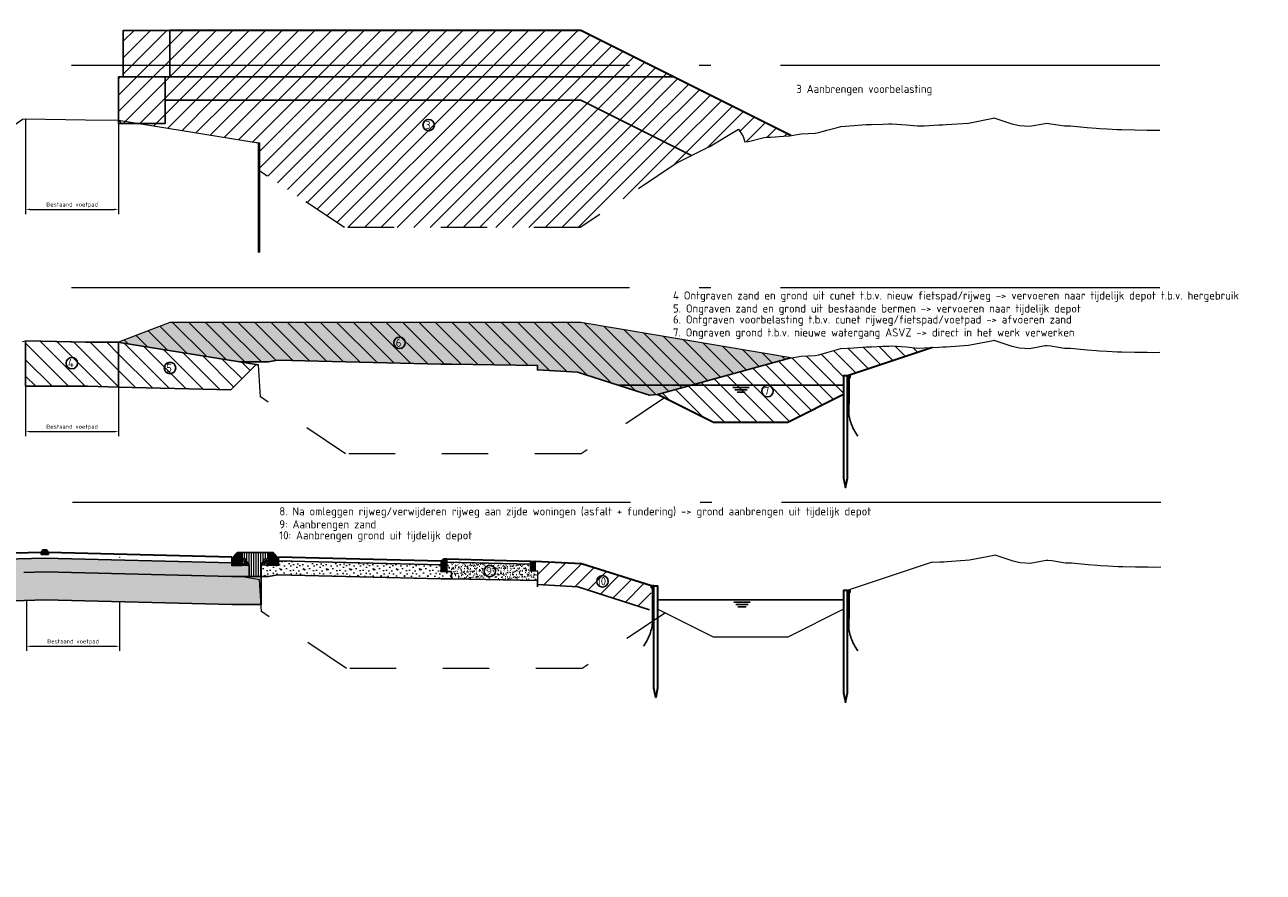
# Model space of a CAD drawing. Header units: metres. Extents: x -1 to 222837, y -2 to 853657.
# Tile 11 of 256: x 111299 to 111325, y 425555 to 425573. Entities that reach past the tile are written whole.
import ezdxf

# ---------------------------------------------------------------- set-up
doc = ezdxf.new("R2010")
doc.units = ezdxf.units.M
doc.header["$XCLIPFRAME"] = 0
for name, pattern in [('1-1', [20, 10, -10]), ('AL-NAP_LIJN', [15.25, 12, -1.5, 0.25, -1.5]), ('HIDDENX2', [19.05, 12.7, -6.35])]:
    doc.linetypes.add(name, pattern=pattern)
for name, color, linetype, lineweight in [('A-TXT-T25', 7, 'Continuous', 25), ('B-ALG', 8, 'Continuous', 5), ('B-ALG_TXT', 8, 'Continuous', 5), ('B-WE-GW-MAAIVELD-GD', 93, 'Continuous', 18), ('N-WE-AM-NAP-G', 7, 'AL-NAP_LIJN', 18), ('N-WE-GK-DAMWAND_Hout-G', 40, 'Continuous', 35), ('N-WE-GK-M', 7, 'Continuous', 18), ('N-WE-GW-BERM-G', 90, 'Continuous', 35), ('N-WE-GW-GROND-WERK-A', 7, 'Continuous', 18), ('N-WE-GW-GROND_TEELAARDE-A', 104, 'Continuous', 18), ('N-WE-GW-WATERGANG-WERK-A', 92, 'Continuous', 18), ('N-WE-VH-VERHARDING_BESTORTING-A', 252, 'Continuous', 18), ('N-WE-VH-VERHARDING_BESTORTING-G', 252, 'Continuous', 35), ('N-WE-VH-VERHARDING_BESTORTING-O', 7, 'Continuous', 18), ('N-WE-VH-VERHARDING_FUNDERING-A', 7, 'Continuous', 18)]:
    doc.layers.add(name, color=color, linetype=linetype, lineweight=lineweight)
for name, color, linetype in [('NIEUW', 3, 'Continuous'), ('PR-WATER', 140, 'Continuous'), ('PR-WATER @ 0.05', 140, 'Continuous'), ('X-REF', 7, 'Continuous')]:
    doc.layers.add(name, color=color, linetype=linetype)
doc.styles.add('NLCS-ISO-ANNOTATIEF-T25', font='NLCS-ISO.ttf', dxfattribs={"height": 2.5})
doc.styles.add('NLCS-ISO-M1000-T25', font='NLCS-ISO.ttf')
doc.styles.add('NLCS-ISO-M50-T18', font='NLCS-ISO.ttf')
doc.dimstyles.new('NLCS-M50-T18-PIJL-X_L2_H5', dxfattribs={"dimscale": 0.05, "dimtxt": 1.8, "dimasz": 1.8, "dimexe": 2, "dimexo": 2, "dimgap": 0.7, "dimtad": 1, "dimzin": 0, "dimdsep": 46, "dimtxsty": 'NLCS-ISO-M50-T18', "dimcen": 0, "dimdle": 2, "dimclrd": 256, "dimclre": 256, "dimclrt": 256, "dimadec": 5, "dimazin": 0, "dimtfac": 1, "dimtofl": 0, "dimtmove": 1, "dimatfit": 0, "dimfxl": 2, "dimfxlon": 1, "dimtfillclr": 254, "dimtolj": 1, "dimtzin": 0, "dimlwd": 18, "dimlwe": 18, "dimarcsym": 0})
picture_1 = doc.add_image_def('image1.ecw', size_in_pixel=(400001, 250001))
picture_2 = doc.add_image_def('image2.ecw', size_in_pixel=(120000, 80000))
pattern_1 = [(90, (-128736.483228, -464678.380746), (-0.015875, 2e-18), [])]
pattern_2 = [(45, (111301.63374, 425571.63796), (-0.1767767, 0.1767767), [])]
pattern_3 = [(135, (111300.53374, 425564.972), (-0.176777, -0.176777), [])]

# ---------------------------------------------------------------- blocks, each defined once
blk = doc.blocks.new('RWS band')
at = {"transparency": 33554610}
h = blk.add_hatch(color=8, dxfattribs=at)
h.dxf.hatch_style = 1
h.paths.add_polyline_path([(1717510914.862, -163054387.408), (1717510914.752, -163054387.408), (1717510914.752, -163054387.658), (1717510914.972, -163054387.658), (1717510914.972, -163054387.532)])
at = {"flags": 128}
blk.add_lwpolyline([(1717510914.862, -163054387.408), (1717510914.752, -163054387.408), (1717510914.752, -163054387.658), (1717510914.972, -163054387.658), (1717510914.972, -163054387.532), (1717510914.862, -163054387.408)], dxfattribs=at)
blk = doc.blocks.new('opsluitband 100x200')
at = {"transparency": 33554610}
h = blk.add_hatch(color=8, dxfattribs=at)
h.dxf.hatch_style = 1
h.paths.add_polyline_path([(111221.896, 425865.107), (111221.896, 425864.907), (111221.996, 425864.907), (111221.996, 425865.107)])
at = {"flags": 128}
blk.add_lwpolyline([(111221.896, 425865.107), (111221.896, 425864.907), (111221.996, 425864.907), (111221.996, 425865.107)], close=True, dxfattribs=at)
blk = doc.blocks.new('_DotSmall')
at = {"color": 0, "linetype": 'ByBlock', "const_width": 0.5}
blk.add_lwpolyline([(-0.0625, 0, 1), (0.0625, 0, 1)], format="xyb", close=True, dxfattribs=at)
blk = doc.blocks.new('*D1923')
at = {"layer": 'B-ALG_TXT', "linetype": 'Continuous', "lineweight": 18, "transparency": 16777216}
for p, q in [((111298.555, 425559.495), (111298.555, 425559.295)), ((111300.554, 425559.495), (111300.554, 425559.295)), ((111298.645, 425559.395), (111300.464, 425559.395))]:
    blk.add_line(p, q, dxfattribs=at)
at = {"layer": 'B-ALG_TXT', "transparency": 16777216}
for points in [[(111298.645, 425559.41), (111298.645, 425559.38), (111298.555, 425559.395)], [(111300.464, 425559.41), (111300.464, 425559.38), (111300.554, 425559.395)]]:
    blk.add_solid(points, dxfattribs=at)
at = {"layer": 'Defpoints', "color": 0, "transparency": 16777216}
for p in [(111298.555, 425560.492), (111300.554, 425560.492), (111300.554, 425559.395)]:
    blk.add_point(p, dxfattribs=at)
at = {"layer": 'B-ALG_TXT', "transparency": 16777216, "insert": (111299.555, 425559.488), "char_height": 0.09, "attachment_point": 5, "style": 'NLCS-ISO-M50-T18'}
blk.add_mtext('\\A1;Bestaand voetpad', dxfattribs=at)
blk = doc.blocks.new('betonrug')
at = {"layer": 'N-WE-VH-VERHARDING_BESTORTING-A', "transparency": 33554687}
h = blk.add_hatch(dxfattribs=at)
h.set_pattern_fill('AVH-BESTORTING_01', color=0, scale=0.2, style=0, pattern_type=2)
h.set_pattern_definition([(342.742, (0.48593, 0.19188), (0.05398, 0.09774), [0.027272, -0.109194]), (17.258, (0.381655, 0.22427), (0.05398, 0.09774), [0.027272, -0.16572]), (61.09, (0.4077, 0.23236), (-0.13032, 0.040486), [0.022313, -0.08934]), (118.911, (0.49482, 0.11366), (-0.05398, -0.097741), [0.022313, -0.13559]), (162.742, (0.4077, 0.27143), (-0.05398, -0.09774), [0.027272, -0.109194]), (197.258, (0.381655, 0.279515), (-0.05398, -0.09774), [0.027272, -0.16572]), (241.09, (0.35561, 0.27144), (0.13032, -0.040486), [0.022313, -0.08934]), (298.911, (0.398805, 0.34963), (0.05398, 0.097741), [0.022313, -0.13559]), (342.742, (0.22195, 0.33415), (-0.076339, 0.138224), [0.02434, -0.112122]), (40.852, (0.083255, 0.033712), (0.05398, 0.09774), [0.02447, -0.361913]), (84.587, (0.2637, 0.342937), (-0.022359, 0.2359645), [0.029716, -0.305481]), (118.911, (0.39681, 0.33189), (-0.13032, 0.040486), [0.029575, -0.12833]), (162.742, (0.25221, 0.39841), (0.076339, -0.138224), [0.024484, -0.111975]), (40.852, (0.04842, 0.09649), (0.05398, 0.09774), [0.02441, -0.361972]), (84.587, (0.207564, 0.360196), (-0.05398, -0.0977407), [0.029647, -0.305553]), (298.91, (0.20756, 0.3602), (0.13032, -0.040486), [0.029753, -0.128153]), (26.669, (-0.03792, 0.150362), (-0.1842996, -0.0572553), [0.018275, -0.454613]), (84.587, (0.270667, 0.411262), (-0.05398, -0.0977407), [0.018319, -0.316878]), (131.7624, (0.119717, 0.70595), (-0.2066604, 0.1787101), [0.024466, -0.400428]), (162.74, (-0.03616, 0.19502), (-0.05398, -0.09774), [0.019694, -0.11677]), (26.669, (-0.071317, 0.192646), (-0.1842996, -0.0572553), [0.018297, -0.454591]), (84.587, (0.21905, 0.425375), (-0.05398, -0.0977407), [0.020094, -0.315103]), (131.7624, (0.080352, 0.686162), (-0.2066604, 0.1787101), [0.020994, -0.4039]), (342.742, (0.23303, 0.40972), (0.05398, 0.09774), [0.022313, -0.11415]), (50.2416, (0.25662, 0.217965), (0.053979, 0.097739), [0.021713, -0.688472]), (95.413, (0.270505, 0.234656), (-0.076339, 0.138224), [0.019056, -0.217966]), (150.939, (-0.01429, 0.57056), (-0.1303193, 0.0404858), [0.017556, -0.517047]), (197.258, (0.25336, 0.26215), (0.130319, -0.040485), [0.022316, -0.170672]), (50.2416, (0.217252, 0.237746), (0.053979, 0.097739), [0.023138, -0.687047]), (95.413, (0.21889, 0.22047), (-0.076339, 0.138224), [0.017353, -0.21967]), (150.939, (-0.047686, 0.528278), (-0.1303193, 0.0404858), [0.018788, -0.515816]), (17.258, (0.23531, 0.21134), (-0.13032, 0.040485), [0.022313, -0.170675])])
h.paths.add_polyline_path([(0, 0.15), (0, 0), (0.15, 0), (0.074, 0.134)])
at = {"layer": 'N-WE-VH-VERHARDING_BESTORTING-O', "color": 0}
blk.add_lwpolyline([(0, 0.15), (0, 0), (0.15, 0), (0.074, 0.134)], close=True, dxfattribs=at)
blk = doc.blocks.new('stelspecie')
at = {"layer": 'N-WE-VH-VERHARDING_BESTORTING-A'}
h = blk.add_hatch(dxfattribs=at)
h.set_pattern_fill('ANSI31', color=0, scale=0.005, angle=45, style=0)
h.set_pattern_definition(pattern_1)
h.paths.add_polyline_path([(0, 0), (0.22, 0), (0.22, -0.024), (0, -0.024)])
at = {"layer": 'N-WE-VH-VERHARDING_BESTORTING-G', "color": 0, "flags": 128}
blk.add_lwpolyline([(0, 0), (0.22, 0), (0.22, -0.024), (0, -0.024)], close=True, dxfattribs=at)
blk = doc.blocks.new('stelspecie Rijwielpadband')
at = {"layer": 'N-WE-VH-VERHARDING_BESTORTING-A'}
h = blk.add_hatch(dxfattribs=at)
h.set_pattern_fill('ANSI31', color=0, scale=0.005, angle=45, style=0)
h.set_pattern_definition(pattern_1)
h.paths.add_polyline_path([(0, 0), (0.12, 0), (0.12, -0.024), (0, -0.024)])
at = {"layer": 'N-WE-VH-VERHARDING_BESTORTING-G', "color": 0, "flags": 128}
blk.add_lwpolyline([(0, 0), (0.12, 0), (0.12, -0.024), (0, -0.024)], close=True, dxfattribs=at)
blk = doc.blocks.new('rijwielpadban 40 120x250')
at = {"transparency": 33554610}
h = blk.add_hatch(color=8, dxfattribs=at)
h.dxf.hatch_style = 1
h.paths.add_polyline_path([(0.12, 0), (0.12, 0.2), (0.06, 0.25), (0.04, 0.25), (0, 0.25), (0, 0)])
at = {"flags": 128}
blk.add_lwpolyline([(0.12, 0), (0.12, 0.2), (0.06, 0.25), (0.04, 0.25), (0, 0.25), (0, 0)], close=True, dxfattribs=at)
blk = doc.blocks.new('plakband')
at = {"transparency": 33554610}
h = blk.add_hatch(color=8, dxfattribs=at)
h.dxf.hatch_style = 1
h.paths.add_polyline_path([(-0.08, -0.15), (0.08, -0.15), (0.08, -0.11), (0.04, -0.05), (-0.04, -0.05), (-0.08, -0.11)])
at = {"flags": 128}
blk.add_lwpolyline([(-0.08, -0.15), (0.08, -0.15), (0.08, -0.11), (0.04, -0.05), (-0.04, -0.05), (-0.08, -0.11)], close=True, dxfattribs=at)
blk = doc.blocks.new('beschoeiing')
at = {"layer": 'N-WE-GK-DAMWAND_Hout-G', "flags": 128}
for points in [[(115181.26, 427398.829), (115181.26, 427398.979), (115181.23, 427398.979), (115181.23, 427398.829)], [(115181.34, 427396.779), (115181.3, 427396.579), (115181.26, 427396.779), (115181.26, 427398.979), (115181.34, 427398.979)], [(115181.26, 427398.679), (115181.26, 427398.829), (115181.23, 427398.829), (115181.23, 427398.679)], [(115181.26, 427398.529), (115181.26, 427398.679), (115181.23, 427398.679), (115181.23, 427398.529)], [(115181.26, 427398.379), (115181.26, 427398.529), (115181.23, 427398.529), (115181.23, 427398.379)]]:
    blk.add_lwpolyline(points, close=True, dxfattribs=at)
at = {"layer": 'NIEUW', "linetype": 'HIDDENX2', "ltscale": 0.5}
blk.add_lwpolyline([(115181.23, 427398.962), (115181.23, 427398.939), (115181.2, 427398.939), (115181.2, 427398.979), (115181.23, 427398.979), (115181.23, 427398.179, -0.131764), (115181.036, 427397.686)], format="xyb", dxfattribs=at)
blk = doc.blocks.new('BESCHOEIING1')
blk.add_blockref('beschoeiing', (-3940.745, -1556.733))
blk = doc.blocks.new('*D1948')
at = {"layer": 'B-ALG_TXT', "linetype": 'Continuous', "lineweight": 18, "transparency": 16777216}
for p, q in [((111298.535, 425568.89), (111298.535, 425568.69)), ((111300.534, 425568.89), (111300.534, 425568.69)), ((111298.625, 425568.79), (111300.444, 425568.79))]:
    blk.add_line(p, q, dxfattribs=at)
at = {"layer": 'B-ALG_TXT', "transparency": 16777216}
for points in [[(111298.625, 425568.805), (111298.625, 425568.775), (111298.535, 425568.79)], [(111300.444, 425568.805), (111300.444, 425568.775), (111300.534, 425568.79)]]:
    blk.add_solid(points, dxfattribs=at)
at = {"layer": 'Defpoints', "color": 0, "transparency": 16777216}
for p in [(111298.535, 425569.887), (111300.534, 425569.887), (111300.534, 425568.79)]:
    blk.add_point(p, dxfattribs=at)
at = {"layer": 'B-ALG_TXT', "transparency": 16777216, "insert": (111299.534, 425568.883), "char_height": 0.09, "attachment_point": 5, "style": 'NLCS-ISO-M50-T18'}
blk.add_mtext('\\A1;Bestaand voetpad', dxfattribs=at)
blk = doc.blocks.new('*D1951')
at = {"layer": 'B-ALG_TXT', "linetype": 'Continuous', "lineweight": 18, "transparency": 16777216}
for p, q in [((111298.535, 425564.111), (111298.535, 425563.911)), ((111298.625, 425564.011), (111300.444, 425564.011)), ((111300.534, 425564.111), (111300.534, 425563.911))]:
    blk.add_line(p, q, dxfattribs=at)
at = {"layer": 'B-ALG_TXT', "transparency": 16777216}
for points in [[(111298.625, 425564.026), (111298.625, 425563.996), (111298.535, 425564.011)], [(111300.444, 425564.026), (111300.444, 425563.996), (111300.534, 425564.011)]]:
    blk.add_solid(points, dxfattribs=at)
at = {"layer": 'Defpoints', "color": 0, "transparency": 16777216}
for p in [(111298.535, 425565.109), (111300.534, 425565.109), (111300.534, 425564.011)]:
    blk.add_point(p, dxfattribs=at)
at = {"layer": 'B-ALG_TXT', "transparency": 16777216, "insert": (111299.534, 425564.105), "char_height": 0.09, "attachment_point": 5, "style": 'NLCS-ISO-M50-T18'}
blk.add_mtext('\\A1;Bestaand voetpad', dxfattribs=at)
blk = doc.blocks.new('DOORSNEDE_WATERLIJN')
at = {"linetype": 'Continuous'}
for p, q in [((-3.51, -1), (3.51, -1)), ((-2.63, -2), (2.62, -2)), ((-1.74, -3), (1.72, -3))]:
    blk.add_line(p, q, dxfattribs=at)

msp = doc.modelspace()

# ---------------------------------------------------------------- hatches: boundary and pattern name
at = {"layer": 'N-WE-GW-GROND-WERK-A', "transparency": 33554585}
h = msp.add_hatch(dxfattribs=at)
h.set_pattern_fill('AGW-WERK_AANVULLEN', color=256, style=0, pattern_type=2)
h.set_pattern_definition(pattern_2)
h.paths.add_polyline_path([(111300.6337, 425571.638), (111301.6337, 425571.638), (111301.6337, 425572.638), (111300.6337, 425572.638)])
h = msp.add_hatch(dxfattribs=at)
h.set_pattern_fill('AGW-WERK_AANVULLEN', color=256, style=0, pattern_type=2)
h.set_pattern_definition(pattern_2)
h.paths.add_polyline_path([(111312.8556, 425569.945), (111313.2323, 425570.1333), (111313.8642, 425570.5126), (111313.9634, 425570.36), (111314.0015, 425570.2453), (111314.0794, 425570.2528), (111314.4119, 425570.3358), (111314.4568, 425570.341), (111314.5553, 425570.3447), (111314.8343, 425570.3621), (111314.9614, 425570.3724), (111314.9914, 425570.3771), (111310.4696, 425572.638), (111301.6337, 425572.638), (111301.6337, 425571.638), (111301.5337, 425571.6374), (111301.5337, 425571.1374), (111310.4696, 425571.138)])
h = msp.add_hatch(dxfattribs=at)
h.set_pattern_fill('AGW-WERK_AANVULLEN', color=256, style=0, pattern_type=2)
h.set_pattern_definition(pattern_2)
h.paths.add_polyline_path([(111300.5337, 425570.638), (111301.5337, 425570.638), (111301.5337, 425571.638), (111300.5337, 425571.638)])
h = msp.add_hatch(dxfattribs=at)
h.set_pattern_fill('AGW-WERK_AANVULLEN', color=256, style=0, pattern_type=2)
h.set_pattern_definition(pattern_2)
h.paths.add_polyline_path([(111312.0722, 425570.3367), (111310.4696, 425571.138), (111301.5337, 425571.138), (111301.5337, 425570.638), (111300.9838, 425570.638), (111303.4926, 425570.2307), (111303.5155, 425570.2271), (111303.5425, 425570.2226), (111303.5625, 425570.2226), (111303.5625, 425569.6188), (111305.3937, 425568.398), (111310.4616, 425568.398), (111312.183, 425569.5483), (111312.5416, 425569.788), (111312.7375, 425569.8859), (111312.8556, 425569.945)])
h = msp.add_hatch(dxfattribs=at)
h.set_pattern_fill('AGW-WERK_AANVULLEN', color=256, style=0, pattern_type=2)
h.set_pattern_definition([(45, (110988.8488, 425761.37713), (-0.1767767, 0.1767767), [])])
h.paths.add_polyline_path([(111310.49, 425561.1702), (111309.49, 425561.2202), (111309.49, 425561.0202), (111309.54, 425561.0202), (111309.54, 425560.7208), (111310.4072, 425560.6736), (111311.9491, 425560.181), (111311.99, 425560.6132), (111311.99, 425560.6927)])
at = {"layer": 'N-WE-GW-GROND_TEELAARDE-A', "transparency": 33554559}
h = msp.add_hatch(dxfattribs=at)
h.set_pattern_fill('AGW-GROND_TEELAARDE', color=256, style=0, pattern_type=2)
h.set_pattern_definition([(90, (111303.189995, 425577.280206), (-0.05, 3e-18), [])])
h.paths.add_polyline_path([(111303.676, 425561.2726), (111303.75, 425561.2881), (111303.75, 425561.4126), (111303.19, 425561.4126), (111303.19, 425561.4126), (111303.19, 425561.2881), (111303.264, 425561.2726), (111303.34, 425561.1381), (111303.34, 425560.8928), (111303.6, 425560.8928), (111303.6, 425561.1381)])
at = {"layer": 'N-WE-GW-WATERGANG-WERK-A', "transparency": 33554687}
h = msp.add_hatch(dxfattribs=at)
h.set_pattern_fill('AGW-WERK_ONTGRAVEN', color=256, style=0, pattern_type=2)
h.set_pattern_definition([(135, (-148.62676, -69.8082), (-0.1767766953, -0.1767766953), [])])
h.paths.add_polyline_path([(111300.5337, 425570.711), (111300.5337, 425570.638), (111301.0407, 425570.6232)])
at = {"layer": 'N-WE-GW-WATERGANG-WERK-A', "transparency": 33554585}
h = msp.add_hatch(dxfattribs=at)
h.set_pattern_fill('AGW-WERK_ONTGRAVEN', color=256, style=0, pattern_type=2)
h.set_pattern_definition([(135, (0, 11.01798), (-0.1767766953, -0.1767766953), [])])
h.paths.add_polyline_path([(111303.139, 425565.5097), (111303.19, 425565.5097), (111303.75, 425565.5097), (111303.9605, 425565.5497), (111307.47, 425565.4619), (111307.69, 425565.4619), (111309.54, 425565.4301), (111309.54, 425565.3377), (111310.4002, 425565.2909), (111311.8383, 425564.8331), (111311.9491, 425564.7979), (111312.1241, 425564.8096), (111314.9914, 425565.5987), (111310.4696, 425566.3596), (111301.6337, 425566.3596), (111300.5337, 425565.9326)])
h = msp.add_hatch(dxfattribs=at)
h.set_pattern_fill('AGW-WERK_ONTGRAVEN', color=256, style=0, pattern_type=2)
h.set_pattern_definition(pattern_3)
h.paths.add_polyline_path([(111299.8699, 425564.9859), (111300.5337, 425564.9696), (111300.5336, 425565.9326), (111299.8231, 425565.9375), (111298.5348, 425565.9604), (111298.5348, 425564.9859)])
h = msp.add_hatch(dxfattribs=at)
h.set_pattern_fill('AGW-WERK_ONTGRAVEN', color=256, style=0, pattern_type=2)
h.set_pattern_definition(pattern_3)
h.paths.add_polyline_path([(111302.9497, 425564.9092), (111303.4926, 425565.4523), (111300.5955, 425565.9226), (111300.5337, 425565.9326), (111300.5337, 425564.9696)])
at = {"layer": 'N-WE-GW-WATERGANG-WERK-A', "transparency": 33554687}
h = msp.add_hatch(dxfattribs=at)
h.set_pattern_fill('AGW-WERK_ONTGRAVEN', color=256, style=0, pattern_type=2)
h.set_pattern_definition([(135, (-234.02875, -83.22692), (-0.1767766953, -0.1767766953), [])])
h.paths.add_polyline_path([(111314.9773, 425565.5948), (111312.2653, 425564.8484), (111312.2033, 425564.7699), (111313.3266, 425564.2083), (111314.9241, 425564.2096), (111316.1241, 425564.8096), (111316.1241, 425565.2096), (111318.0109, 425565.8173), (111317.7293, 425565.8056), (111317.2181, 425565.8504), (111316.7908, 425565.8376), (111316.7418, 425565.8357), (111316.6303, 425565.8357), (111316.3644, 425565.813), (111316.0808, 425565.7971), (111315.9869, 425565.7674), (111315.7811, 425565.7131), (111315.6095, 425565.6651), (111315.5313, 425565.6471), (111315.2321, 425565.6333), (111314.9818, 425565.594)])
at = {"layer": 'N-WE-VH-VERHARDING_FUNDERING-A', "true_color": 0x878787, "transparency": 33554585}
h = msp.add_hatch(dxfattribs=at)
h.set_pattern_fill('AVH-FUNDERING_ZAND', color=252, style=0, pattern_type=2)
h.set_pattern_definition([(37.5, (0, 6.01798), (-0.003149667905, 0.09634118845), [0, -0.076, 0, -0.085, 0, -0.08125]), (7.5, (0, 6.01798), (0.088488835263, 0.14110730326), [0, -0.041, 0, -0.0685, 0, -0.02625]), (327.5, (-0.0615, 6.01798), (0.155707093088, 0.000282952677), [0, -0.025, 0, -0.09, 0, -0.1175]), (317.5, (-0.0615, 6.01798), (0.15030633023, 0.043883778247), [0, -0.0125, 0, -0.059, 0, -0.0675])])
h.paths.add_polyline_path([(111303.139, 425565.5097), (111303.19, 425565.5097), (111303.75, 425565.5097), (111303.9605, 425565.5497), (111307.47, 425565.4619), (111307.69, 425565.4619), (111309.54, 425565.4301), (111309.54, 425565.3377), (111310.4002, 425565.2909), (111311.8383, 425564.8331), (111311.9491, 425564.7979), (111312.1241, 425564.8096), (111314.9914, 425565.5987), (111310.4696, 425566.3596), (111301.6337, 425566.3596), (111300.5337, 425565.9326)])
at = {"layer": 'N-WE-VH-VERHARDING_FUNDERING-A', "transparency": 33554508}
h = msp.add_hatch(dxfattribs=at)
h.set_pattern_fill('AVH-FUNDERING_GRANULAAT', color=256, style=0, pattern_type=2)
h.set_pattern_definition([(0, (111299.7332, 425561.51806), (0, 0.5), [0, -0.5]), (0, (111299.7382, 425561.34306), (0, 0.5), [0, -0.5]), (0, (111299.7532, 425561.61306), (0, 0.5), [0, -0.5]), (338.1986, (111299.49322, 425561.45806), (1.5000001, -0.5), [0.05385, -2.63873]), (216.87, (111299.54322, 425561.43806), (1.5, 1), [0.025, -2.475]), (130.6013, (111299.523223, 425561.42306), (2.5000002, -2.9999995), [0.046098, -4.563675]), (206.565, (111299.35822, 425561.36306), (-0.5, -0.500001), [0.01118, -1.106853]), (326.31, (111299.34822, 425561.35806), (0.9999998, -0.5000007), [0.018028, -1.784748]), (108.435, (111299.36322, 425561.34806), (-0.499999, 1), [0.01581, -1.565327]), (225, (111299.67822, 425561.31306), (-9e-17, -0.5), [0.021213, -0.685894]), (0, (111299.6632, 425561.29806), (0.5, 0.5), [0.03, -0.47]), (135, (111299.69322, 425561.29806), (-0.5, 4e-17), [0.021213, -0.685894]), (251.565, (111299.61822, 425561.63306), (0.499999, 1), [0.01581, -1.565327]), (0, (111299.6132, 425561.61806), (0.5, 0.5), [0.025, -0.475]), (143.13, (111299.63822, 425561.61806), (-1.5, 1), [0.025, -2.475]), (213.69, (111299.35322, 425561.63806), (0.9999998, 0.5000007), [0.018028, -1.784748]), (341.565, (111299.33822, 425561.62806), (-1, 0.499999), [0.031623, -1.549516]), (126.87, (111299.36822, 425561.61806), (1, -1.5), [0.025, -2.475]), (0, (111299.4982, 425561.61806), (0, 0.5), [0, -0.5]), (0, (111299.3632, 425561.48806), (0, 0.5), [0, -0.5]), (0, (111299.5032, 425561.30306), (0, 0.5), [0, -0.5]), (0, (111299.6382, 425561.45806), (0, 0.5), [0, -0.5]), (0, (111299.4932, 425561.54306), (0, 0.5), [0, -0.5]), (0, (111299.3832, 425561.55806), (0, 0.5), [0, -0.5]), (0, (111299.4282, 425561.52806), (0, 0.5), [0, -0.5]), (0, (111299.4082, 425561.40806), (0, 0.5), [0, -0.5]), (0, (111299.2882, 425561.42806), (0, 0.5), [0, -0.5]), (0, (111299.2932, 425561.54306), (0, 0.5), [0, -0.5]), (0, (111299.2782, 425561.65306), (0, 0.5), [0, -0.5]), (0, (111299.4332, 425561.67306), (0, 0.5), [0, -0.5]), (0, (111299.5432, 425561.69306), (0, 0.5), [0, -0.5]), (0, (111299.7182, 425561.67306), (0, 0.5), [0, -0.5]), (0, (111299.5982, 425561.51806), (0, 0.5), [0, -0.5]), (0, (111299.5482, 425561.60806), (0, 0.5), [0, -0.5]), (0, (111299.5882, 425561.36806), (0, 0.5), [0, -0.5]), (0, (111299.4382, 425561.34306), (0, 0.5), [0, -0.5]), (0, (111299.5882, 425561.23306), (0, 0.5), [0, -0.5]), (0, (111299.4232, 425561.26306), (0, 0.5), [0, -0.5]), (0, (111299.2632, 425561.24806), (0, 0.5), [0, -0.5]), (0, (111299.3232, 425561.22306), (0, 0.5), [0, -0.5]), (0, (111299.3282, 425561.29306), (0, 0.5), [0, -0.5]), (0, (111299.6632, 425561.21306), (0, 0.5), [0, -0.5]), (0, (111299.7232, 425561.41806), (0, 0.5), [0, -0.5]), (0, (111299.6982, 425561.56806), (0, 0.5), [0, -0.5]), (0, (111299.4682, 425561.20806), (0, 0.5), [0, -0.5])])
h.paths.add_polyline_path([(111303.3401, 425561.1381), (111302.97, 425561.1383), (111302.967, 425561.1927), (111298.945, 425561.2933), (111298.5052, 425561.2823), (111294.92, 425561.1782), (111294.92, 425561.1383), (111296.3894, 425561.1239), (111297.3733, 425561.0991), (111298.295, 425561.0741), (111298.295, 425560.9769), (111298.4967, 425560.982), (111298.945, 425560.9932), (111302.9595, 425560.8928), (111303.3401, 425560.8928)])
h = msp.add_hatch(dxfattribs=at)
h.set_pattern_fill('AVH-FUNDERING_GRANULAAT', color=256, style=0, pattern_type=2)
h.set_pattern_definition([(0, (111304.23634, 425561.12504), (0, 0.5), [0, -0.5]), (0, (111304.24134, 425560.95004), (0, 0.5), [0, -0.5]), (0, (111304.25634, 425561.22004), (0, 0.5), [0, -0.5]), (338.1986, (111303.99634, 425561.06504), (1.5000001, -0.5), [0.05385, -2.63873]), (216.87, (111304.04634, 425561.04504), (1.5, 1), [0.025, -2.475]), (130.6013, (111304.02634, 425561.03004), (2.5000002, -2.9999995), [0.046098, -4.563675]), (206.565, (111303.86134, 425560.97004), (-0.5, -0.500001), [0.01118, -1.106853]), (326.31, (111303.85134, 425560.96504), (1, -0.5000007), [0.01803, -1.78475]), (108.435, (111303.86634, 425560.95504), (-0.499999, 1), [0.01581, -1.565327]), (225, (111304.18134, 425560.92004), (-9e-17, -0.5), [0.021213, -0.685894]), (0, (111304.16634, 425560.90504), (0.5, 0.5), [0.03, -0.47]), (135, (111304.19634, 425560.90504), (-0.5, 4e-17), [0.021213, -0.685894]), (251.565, (111304.12134, 425561.24004), (0.499999, 1), [0.01581, -1.565327]), (0, (111304.11634, 425561.22504), (0.5, 0.5), [0.025, -0.475]), (143.13, (111304.14134, 425561.22504), (-1.5, 1), [0.025, -2.475]), (213.69, (111303.85634, 425561.24504), (1, 0.5000007), [0.01803, -1.78475]), (341.565, (111303.84134, 425561.23504), (-1, 0.499999), [0.031623, -1.549516]), (126.87, (111303.87134, 425561.22504), (1, -1.5), [0.025, -2.475]), (0, (111304.00134, 425561.22504), (0, 0.5), [0, -0.5]), (0, (111303.86634, 425561.09504), (0, 0.5), [0, -0.5]), (0, (111304.00634, 425560.91004), (0, 0.5), [0, -0.5]), (0, (111304.14134, 425561.06504), (0, 0.5), [0, -0.5]), (0, (111303.99634, 425561.15004), (0, 0.5), [0, -0.5]), (0, (111303.88634, 425561.16504), (0, 0.5), [0, -0.5]), (0, (111303.93134, 425561.13504), (0, 0.5), [0, -0.5]), (0, (111303.91134, 425561.01504), (0, 0.5), [0, -0.5]), (0, (111303.79134, 425561.03504), (0, 0.5), [0, -0.5]), (0, (111303.79634, 425561.15004), (0, 0.5), [0, -0.5]), (0, (111303.78134, 425561.26004), (0, 0.5), [0, -0.5]), (0, (111303.93634, 425561.28004), (0, 0.5), [0, -0.5]), (0, (111304.04634, 425561.30004), (0, 0.5), [0, -0.5]), (0, (111304.22134, 425561.28004), (0, 0.5), [0, -0.5]), (0, (111304.10134, 425561.12504), (0, 0.5), [0, -0.5]), (0, (111304.05134, 425561.21504), (0, 0.5), [0, -0.5]), (0, (111304.09134, 425560.97504), (0, 0.5), [0, -0.5]), (0, (111303.94134, 425560.95004), (0, 0.5), [0, -0.5]), (0, (111304.09134, 425560.84004), (0, 0.5), [0, -0.5]), (0, (111303.92634, 425560.87004), (0, 0.5), [0, -0.5]), (0, (111303.76634, 425560.85504), (0, 0.5), [0, -0.5]), (0, (111303.82634, 425560.83004), (0, 0.5), [0, -0.5]), (0, (111303.83134, 425560.90004), (0, 0.5), [0, -0.5]), (0, (111304.16634, 425560.82004), (0, 0.5), [0, -0.5]), (0, (111304.22634, 425561.02504), (0, 0.5), [0, -0.5]), (0, (111304.20134, 425561.17504), (0, 0.5), [0, -0.5]), (0, (111303.97134, 425560.81504), (0, 0.5), [0, -0.5])])
h.paths.add_polyline_path([(111307.47, 425561.0009), (111307.47, 425561.1451), (111307.2337, 425561.1511), (111303.9702, 425561.2326), (111303.97, 425561.1383), (111303.6049, 425561.1383), (111303.6049, 425560.8928), (111303.75, 425560.8928), (111303.9605, 425560.9328), (111307.47, 425560.8451), (111307.69, 425560.8451), (111307.69, 425561.0009)])
h = msp.add_hatch(dxfattribs=at)
h.set_pattern_fill('AVH-FUNDERING_ZAND', color=256, style=0, pattern_type=2)
h.set_pattern_definition([(37.5, (-234.02875, -88.009595), (-0.003149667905, 0.09634118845), [0, -0.076, 0, -0.085, 0, -0.08125]), (7.5, (-234.02875, -88.0096), (0.088488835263, 0.14110730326), [0, -0.041, 0, -0.0685, 0, -0.02625]), (327.5, (-234.09025, -88.009595), (0.155707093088, 0.000282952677), [0, -0.025, 0, -0.09, 0, -0.1175]), (317.5, (-234.09025, -88.0096), (0.15030633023, 0.043883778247), [0, -0.0125, 0, -0.059, 0, -0.0675])])
h.paths.add_polyline_path([(111309.54, 425561.0202), (111309.49, 425561.0202), (111309.39, 425561.0202), (111309.39, 425561.1602), (111307.59, 425561.2052), (111307.59, 425561.001), (111307.69, 425561.001), (111307.69, 425560.8451), (111307.47, 425560.8451), (111308.3776, 425560.8332), (111309.54, 425560.8132)])
h = msp.add_hatch(dxfattribs=at)
h.set_pattern_fill('AVH-FUNDERING_ZAND', color=256, style=0, pattern_type=2)
h.set_pattern_definition([(37.5, (106309.26028, 432763.20333), (-0.0031496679, 0.09634118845), [0, -0.076, 0, -0.085, 0, -0.08125]), (7.5, (106309.26028, 432763.20333), (0.0884888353, 0.1411073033), [0, -0.041, 0, -0.0685, 0, -0.02625]), (327.5, (106309.19878, 432763.20333), (0.1557070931, 0.0002829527), [0, -0.025, 0, -0.09, 0, -0.1175]), (317.5, (106309.19878, 432763.20333), (0.1503063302, 0.0438837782), [0, -0.0125, 0, -0.059, 0, -0.0675])])
h.paths.add_polyline_path([(111303.6, 425560.8928), (111303.19, 425560.8928), (111298.945, 425560.9932), (111298.4967, 425560.9845), (111298.295, 425560.9769), (111298.295, 425560.7446), (111298.295, 425560.3719), (111298.945, 425560.393), (111302.97, 425560.2924), (111303.6, 425560.2924)])

# ---------------------------------------------------------------- linework, layer by layer
msp.add_line((111301.5337, 425571.638), (111312.4696, 425571.638))
at = {"color": 7, "flags": 128}
for points in [[(111300.6337, 425571.638), (111301.6337, 425571.638), (111301.6337, 425572.638), (111300.6337, 425572.638)], [(111300.5337, 425570.638), (111301.5337, 425570.638), (111301.5337, 425571.638), (111300.5337, 425571.638)]]:
    msp.add_lwpolyline(points, close=True, dxfattribs=at)
for points in [[(111312.8556, 425569.945), (111310.4696, 425571.138), (111301.5337, 425571.138)], [(111302.967, 425561.1927), (111298.945, 425561.2933), (111294.923, 425561.1927)], [(111303.6, 425560.8928), (111303.6, 425560.2924), (111302.97, 425560.2924), (111298.945, 425560.393), (111298.295, 425560.3719)]]:
    msp.add_lwpolyline(points)
at = {"flags": 128}
for points in [[(111298.5348, 425565.0001), (111298.5348, 425565.9604)], [(111303.139, 425565.5097), (111303.19, 425565.5097), (111303.75, 425565.5097), (111303.9605, 425565.5497), (111307.47, 425565.4619), (111307.69, 425565.4619), (111309.54, 425565.4301), (111309.54, 425565.3377), (111310.4002, 425565.2909), (111311.8383, 425564.8331), (111311.9491, 425564.7979), (111312.1241, 425564.8096), (111314.9914, 425565.5987)], [(111303.19, 425561.4126), (111303.75, 425561.4126)], [(111303.3351, 425561.1381), (111303.3151, 425561.1381)], [(111303.34, 425560.8928), (111303.34, 425561.1383)], [(111303.6, 425561.1383), (111303.6, 425560.8928)], [(111307.468, 425561.1452), (111303.968, 425561.2327)], [(111309.39, 425561.1602), (111307.59, 425561.2052)], [(111298.4967, 425560.982), (111298.945, 425560.9932), (111302.9595, 425560.8928), (111303.19, 425560.8928), (111303.75, 425560.8928), (111303.9605, 425560.9328), (111307.47, 425560.8451)], [(111307.47, 425560.8451), (111307.69, 425560.8451), (111307.69, 425561.001), (111307.59, 425561.001)], [(111307.69, 425560.8451), (111309.54, 425560.8132)], [(111309.54, 425560.8132), (111309.54, 425560.6717)], [(111311.9491, 425560.181), (111310.4072, 425560.6736), (111309.54, 425560.7208)]]:
    msp.add_lwpolyline(points, dxfattribs=at)
msp.add_lwpolyline([(111299.8699, 425565.9372), (111299.8699, 425565.9372), (111298.5348, 425565.9604), (111298.5348, 425564.9859), (111299.8699, 425564.9859), (111300.5337, 425564.9696), (111300.5336, 425565.9326)], close=True, dxfattribs=at)
msp.add_lwpolyline([(111302.9497, 425564.9092), (111303.4926, 425565.4523), (111300.5955, 425565.9226), (111300.5337, 425565.9326), (111300.5337, 425564.9696)], close=True)
at = {"color": 4}
for centre in [(111307.201, 425570.6026), (111306.5739, 425565.9218), (111299.5291, 425565.4841), (111301.6389, 425565.3796), (111314.4872, 425564.8823), (111308.5148, 425561.0123), (111310.9399, 425560.7917)]:
    msp.add_circle(centre, 0.1224, dxfattribs=at)
at = {"layer": 'B-ALG', "flags": 128}
for points in [[(111303.5425, 425567.8657), (111303.5425, 425570.2226), (111303.5625, 425570.2226), (111303.5625, 425567.8657)], [(111314.9914, 425565.5987), (111310.4696, 425566.3596), (111301.6337, 425566.3596), (111300.5337, 425565.9326)]]:
    msp.add_lwpolyline(points, dxfattribs=at)
at = {"layer": 'B-ALG_TXT', "linetype": '1-1', "ltscale": 0.2, "flags": 128}
for points in [[(111298.5348, 425570.7388), (111298.5348, 425568.7898)], [(111300.5337, 425570.711), (111300.5337, 425568.7898)], [(111298.5348, 425565.9604), (111298.5348, 425564.0114)], [(111300.5337, 425565.9326), (111300.5337, 425564.0114)], [(111300.5541, 425561.3157), (111300.5541, 425561.306)], [(111298.5552, 425560.369), (111298.5552, 425559.3945)], [(111300.5541, 425560.3551), (111300.5541, 425559.3945)]]:
    msp.add_lwpolyline(points, dxfattribs=at)
at = {"layer": 'B-WE-GW-MAAIVELD-GD', "color": 93, "linetype": 'Continuous', "lineweight": 18}
for points in [[(111292.9212, 425570.6895), (111294.3007, 425570.666), (111295.9514, 425570.6394), (111296.0962, 425570.714), (111296.1793, 425570.7553), (111296.3578, 425570.6612), (111296.4005, 425570.6384), (111297.1102, 425570.6205), (111297.8261, 425570.6026), (111298.2735, 425570.5895), (111298.2764, 425570.5907), (111298.32, 425570.623), (111298.4677, 425570.7282), (111298.5348, 425570.7388), (111299.8231, 425570.7159), (111300.5337, 425570.711), (111303.4926, 425570.2307), (111303.5155, 425570.2271), (111303.5425, 425570.2226)], [(111298.4677, 425570.7282), (111298.5348, 425570.7388), (111299.8231, 425570.7159), (111300.5337, 425570.711), (111303.4926, 425570.2307), (111303.5155, 425570.2271), (111303.5425, 425570.2226)], [(111314.0015, 425570.2453), (111314.0794, 425570.2528), (111314.4119, 425570.3358), (111314.4568, 425570.341), (111314.5553, 425570.3447), (111314.8343, 425570.3621), (111314.9614, 425570.3724), (111315.2117, 425570.4117), (111315.5109, 425570.4255), (111315.5892, 425570.4435), (111315.7607, 425570.4915), (111315.9666, 425570.5458), (111316.0605, 425570.5755), (111316.344, 425570.5914), (111316.61, 425570.6141), (111316.7215, 425570.6141), (111316.9661, 425570.6238), (111317.0989, 425570.6273), (111317.1595, 425570.6315), (111317.4764, 425570.6094), (111317.709, 425570.584), (111317.8538, 425570.5887), (111318.1715, 425570.6049), (111318.2585, 425570.6095), (111318.3314, 425570.6149), (111318.808, 425570.6463), (111319.3413, 425570.7523), (111319.3575, 425570.7566), (111319.3768, 425570.7502), (111319.741, 425570.6303), (111319.907, 425570.5906), (111320.1184, 425570.5786), (111320.4565, 425570.6399), (111320.4959, 425570.6421), (111320.5822, 425570.6325), (111320.8733, 425570.5844), (111321.006, 425570.5854), (111321.3611, 425570.5485), (111321.5555, 425570.5345), (111321.6282, 425570.5299), (111321.7876, 425570.5211), (111322.0056, 425570.5084), (111322.105, 425570.5047), (111322.3831, 425570.5009), (111322.6545, 425570.4965), (111322.7605, 425570.4942), (111322.9212, 425570.4958)], [(111313.2323, 425570.1333), (111313.8642, 425570.5126), (111313.9634, 425570.36), (111314.0015, 425570.2453)], [(111298.4677, 425565.9498), (111298.5348, 425565.9604), (111299.8231, 425565.9375), (111300.5337, 425565.9326)], [(111298.4677, 425565.9498), (111298.5348, 425565.9604), (111299.8231, 425565.9375), (111300.5337, 425565.9326), (111303.4926, 425565.4523), (111303.5155, 425565.4487), (111303.5425, 425565.4442)], [(111314.9614, 425565.594), (111315.2117, 425565.6333), (111315.5109, 425565.6471), (111315.5892, 425565.6651), (111315.7607, 425565.7131), (111315.9666, 425565.7674), (111316.0605, 425565.7971), (111316.344, 425565.813), (111316.61, 425565.8357), (111316.7215, 425565.8357), (111316.9661, 425565.8454), (111317.0989, 425565.8489), (111317.1595, 425565.8531), (111317.4764, 425565.831), (111317.709, 425565.8056), (111317.8538, 425565.8103), (111318.1715, 425565.8265), (111318.2585, 425565.8311), (111318.3314, 425565.8365), (111318.808, 425565.8679), (111319.3413, 425565.9739), (111319.3575, 425565.9782), (111319.3768, 425565.9718), (111319.741, 425565.8519), (111319.907, 425565.8122), (111320.1184, 425565.8002), (111320.4565, 425565.8615), (111320.4959, 425565.8637), (111320.5822, 425565.8541), (111320.8733, 425565.806), (111321.006, 425565.807), (111321.3611, 425565.7701), (111321.5555, 425565.7561), (111321.6282, 425565.7515), (111321.7876, 425565.7427), (111322.0056, 425565.73), (111322.105, 425565.7263), (111322.3831, 425565.7225), (111322.6545, 425565.7181), (111322.7605, 425565.7158), (111322.9212, 425565.7174)], [(111318.0355, 425561.2017), (111318.1918, 425561.2097), (111318.2788, 425561.2142), (111318.3517, 425561.2196), (111318.8283, 425561.251), (111319.3616, 425561.357), (111319.3778, 425561.3613), (111319.3972, 425561.3549), (111319.7613, 425561.235), (111319.9273, 425561.1954), (111320.1388, 425561.1833), (111320.4768, 425561.2446), (111320.5162, 425561.2468), (111320.6025, 425561.2372), (111320.8936, 425561.1892), (111321.0263, 425561.1901), (111321.3814, 425561.1532), (111321.5758, 425561.1392), (111321.6485, 425561.1346), (111321.8079, 425561.1258), (111322.026, 425561.1131), (111322.1254, 425561.1094), (111322.4034, 425561.1056), (111322.6749, 425561.1012), (111322.7808, 425561.0989), (111322.9415, 425561.1006)], [(111316.1877, 425560.5927), (111318.0351, 425561.2085)], [(111316.1241, 425560.1927), (111314.9216, 425559.5914), (111313.3266, 425559.5914), (111312.1241, 425560.1927)]]:
    msp.add_lwpolyline(points, dxfattribs=at)
at = {"layer": 'B-WE-GW-MAAIVELD-GD', "color": 93, "linetype": '1-1', "lineweight": 18, "ltscale": 0.1}
msp.add_lwpolyline([(111313.2323, 425570.1333), (111312.5416, 425569.788), (111310.4616, 425568.398), (111305.3937, 425568.398), (111303.5625, 425569.6188)], dxfattribs=at)
at = {"layer": 'B-WE-GW-MAAIVELD-GD', "color": 93, "linetype": '1-1', "lineweight": 18, "ltscale": 0.1, "transparency": 33554508}
for points in [[(111303.5829, 425564.757), (111303.5425, 425565.4442), (111303.139, 425565.5097)], [(111312.2747, 425564.7343), (111310.4819, 425563.5362), (111305.4141, 425563.5362), (111303.5829, 425564.757)], [(111303.6032, 425560.1402), (111303.5629, 425560.8273), (111303.1594, 425560.8928)], [(111312.295, 425560.1174), (111310.5022, 425558.9193), (111305.4344, 425558.9193), (111303.6032, 425560.1402)]]:
    msp.add_lwpolyline(points, dxfattribs=at)
at = {"layer": 'N-WE-AM-NAP-G'}
for p, q in [((111269.0197, 425571.888), (111322.9212, 425571.888)), ((111269.0197, 425567.1096), (111322.9212, 425567.1096)), ((111269.04, 425562.4927), (111322.9415, 425562.4927))]:
    msp.add_line(p, q, dxfattribs=at)
at = {"layer": 'N-WE-GW-BERM-G'}
for p, q in [((111310.4696, 425572.638), (111301.6337, 425572.638)), ((111314.9914, 425570.3771), (111310.4696, 425572.638))]:
    msp.add_line(p, q, dxfattribs=at)
at = {"layer": 'N-WE-GW-BERM-G', "flags": 128}
for points in [[(111316.1877, 425565.2096), (111318.0351, 425565.8254)], [(111316.1241, 425564.8096), (111314.9216, 425564.2083), (111313.3266, 425564.2083), (111312.1241, 425564.8096)], [(111307.47, 425561.2252), (111303.97, 425561.3127)], [(111309.39, 425561.2202), (111307.59, 425561.2652)], [(111310.49, 425561.1702), (111309.49, 425561.2202)], [(111311.99, 425560.6927), (111310.49, 425561.1702)]]:
    msp.add_lwpolyline(points, dxfattribs=at)
at = {"layer": 'N-WE-GW-BERM-G'}
for points in [[(111298.865, 425561.4113), (111294.92, 425561.3127)], [(111302.97, 425561.3127), (111299.025, 425561.4113)]]:
    msp.add_lwpolyline(points, dxfattribs=at)
at = {"layer": 'N-WE-VH-VERHARDING_FUNDERING-A', "transparency": 33554687, "flags": 128}
msp.add_lwpolyline([(111309.49, 425561.0202), (111309.54, 425561.0202), (111309.54, 425560.8132), (111308.3776, 425560.8332), (111307.47, 425560.8451)], dxfattribs=at)
at = {"layer": 'PR-WATER', "flags": 128}
for points in [[(111311.284, 425565.0096), (111316.1241, 425565.0096)], [(111312.1241, 425560.3927), (111316.1444, 425560.3927)]]:
    msp.add_lwpolyline(points, dxfattribs=at)

# ---------------------------------------------------------------- block references
for name, p in [('plakband', (111298.945, 425561.5208)), ('RWS band', (-1717399611.0016, 163479948.8204)), ('opsluitband 100x200', (87.4944, -303.8866)), ('stelspecie Rijwielpadband', (111307.47, 425561.0252))]:
    msp.add_blockref(name, p)
at = {"xscale": -1}
for name, p in [('RWS band', (1717622217.9416, 163479948.8204)), ('rijwielpadban 40 120x250', (111307.59, 425561.0252))]:
    msp.add_blockref(name, p, dxfattribs=at)
at = {"lineweight": 18, "xscale": -0.125, "yscale": 0.125, "zscale": 0.125, "rotation": 270.0175087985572}
msp.add_blockref('_DotSmall', (111303.8319, 425561.2209), dxfattribs=at)
at = {"layer": 'N-WE-GK-M', "xscale": -1}
for p in [(222556.7195, -277.0366), (222556.7195, -281.6535)]:
    msp.add_blockref('BESCHOEIING1', p, dxfattribs=at)
at = {"layer": 'N-WE-GK-M'}
msp.add_blockref('BESCHOEIING1', (71.5286, -281.5535), dxfattribs=at)
at = {"layer": 'N-WE-VH-VERHARDING_BESTORTING-O', "xscale": -1}
for name, p in [('stelspecie', (111303.19, 425561.1626)), ('betonrug', (111303.75, 425561.1383))]:
    msp.add_blockref(name, p, dxfattribs=at)
at = {"layer": 'N-WE-VH-VERHARDING_BESTORTING-O'}
for name, p in [('betonrug', (111303.19, 425561.1383)), ('stelspecie', (111303.75, 425561.1626))]:
    msp.add_blockref(name, p, dxfattribs=at)
at = {"layer": 'PR-WATER @ 0.05', "xscale": 0.05, "yscale": 0.05, "zscale": 0.05}
for p in [(111313.9193, 425565.0083), (111313.9396, 425560.3914)]:
    msp.add_blockref('DOORSNEDE_WATERLIJN', p, dxfattribs=at)

# ---------------------------------------------------------------- texts
at = {"char_height": 0.175, "attachment_point": 1, "style": 'NLCS-ISO-M1000-T25'}
for s, insert in [('3 Aanbrengen voorbelasting', (111315.1061, 425571.468)), ('4 Ontgraven zand en grond uit cunet t.b.v. nieuw fietspad/rijweg -> vervoeren naar tijdelijk depot t.b.v. hergebruik', (111312.4559, 425567.0262)), ('5. Ongraven zand en grond uit bestaande bermen -> vervoeren naar tijdelijk depot', (111312.4559, 425566.7465)), ('6. Ontgraven voorbelasting t.b.v. cunet rijweg/fietspad/voetpad -> afvoeren zand', (111312.4559, 425566.5108)), ('7. Ongraven grond t.b.v. nieuwe watergang ASVZ -> direct in het werk verwerken ', (111312.4559, 425566.2311)), ('8. Na omleggen rijweg/verwijderen rijweg aan zijde woningen (asfalt + fundering) -> grond aanbrengen uit tijdelijk depot', (111303.9898, 425562.3852)), ('9: Aanbrengen zand ', (111303.9898, 425562.1054)), ('10: Aanbrengen grond uit tijdelijk depot', (111303.9898, 425561.8698))]:
    msp.add_mtext_dynamic_manual_height_columns(s, width=27.088791, gutter_width=12.5, heights=[0.2275], dxfattribs=dict(at, insert=insert))
at = {"layer": 'A-TXT-T25', "color": 4, "char_height": 0.175, "width": 2.236067, "attachment_point": 3, "style": 'NLCS-ISO-ANNOTATIEF-T25'}
for s, insert in [('3', (111307.2417, 425570.6919)), ('6', (111306.6146, 425566.0111)), ('4', (111299.5698, 425565.5735)), ('5', (111301.6796, 425565.469)), ('7', (111314.5279, 425564.9717)), ('9', (111308.5555, 425561.1017)), ('10', (111311.0162, 425560.8838))]:
    msp.add_mtext(s, dxfattribs=dict(at, insert=insert))

# ---------------------------------------------------------------- dimensions: what is measured, and where the dimension line sits
at = {"layer": 'B-ALG_TXT'}
for base, p1, p2, picture, middle in [((111300.5337, 425568.7898, 0.01), (111298.5348, 425569.8872, 0.01), (111300.5337, 425569.8872, 0.01), '*D1948', (111299.5343, 425568.8833, 0.01)), ((111300.5337, 425564.0114, 0.01), (111298.5348, 425565.1088, 0.01), (111300.5337, 425565.1088, 0.01), '*D1951', (111299.5343, 425564.1049, 0.01)), ((111300.5541, 425559.3945, 0.01), (111298.5552, 425560.4919, 0.01), (111300.5541, 425560.4919, 0.01), '*D1923', (111299.5546, 425559.488, 0.01))]:
    dim = msp.add_linear_dim(base=base, p1=p1, p2=p2, text='Bestaand voetpad', dimstyle='NLCS-M50-T18-PIJL-X_L2_H5', dxfattribs=at)
    dim.commit()
    dim.dimension.update_dxf_attribs({"geometry": picture, "text_midpoint": middle})

# ---------------------------------------------------------------- pictures from other files: only their frames are drawn
at = {"layer": 'X-REF'}
image = msp.add_image(picture_1, insert=(100000.0001, 424999.9001), size_in_units=(40000, 25000.0375), dxfattribs=at)
image.set_boundary_path([(93497.8255, 208977.5368), (156894.5073, 250000.5)])
image = msp.add_image(picture_2, insert=(109499.5231, 424999.9595), size_in_units=(6001.8618, 4001.2412), dxfattribs=at)
image.dxf.flags = 7

doc.saveas('drawing.dxf')
